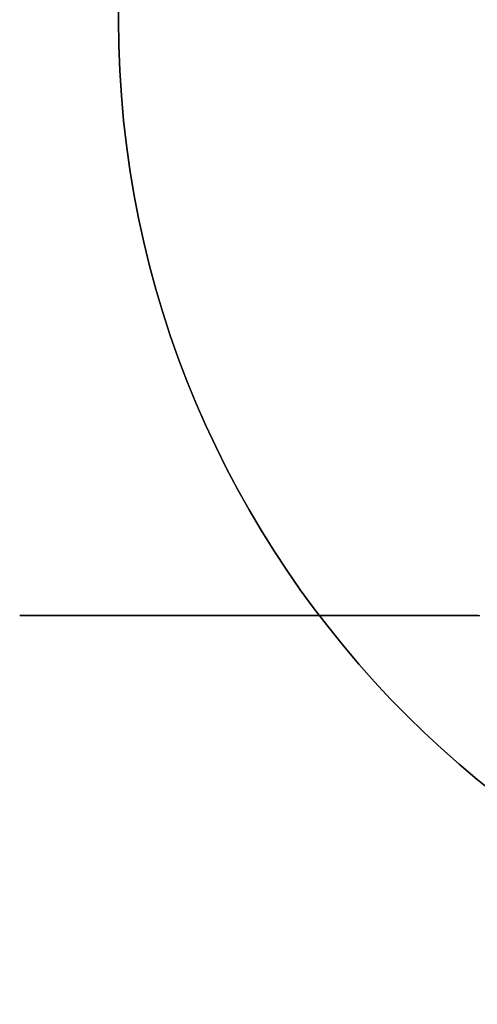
# Model space of a CAD drawing. Extents: x -4.4 to 4.4, y -6.1 to 5.8.
# Tile 7 of 157: x 3.7404 to 3.831, y -4.39 to -4.195. Entities that reach past the tile are written whole.
import ezdxf

# ---------------------------------------------------------------- set-up
doc = ezdxf.new("R2010")
doc.units = 0
doc.layers.get('0').update_dxf_attribs({"linetype": 'CONTINUOUS'})

# ---------------------------------------------------------------- blocks, each defined once
blk = doc.blocks.new('*U1')
blk.add_polyline3d([(3.83118, -4.313, 5.33504), (3.83063, -4.313, 5.33469), (3.83009, -4.313, 5.33434), (3.82956, -4.313, 5.33398), (3.82902, -4.313, 5.33362), (3.82848, -4.313, 5.33326), (3.82794, -4.313, 5.3329), (3.8274, -4.313, 5.33254), (3.82686, -4.313, 5.33217), (3.82632, -4.313, 5.3318), (3.82577, -4.313, 5.33142), (3.82523, -4.313, 5.33104), (3.82469, -4.313, 5.33066), (3.82415, -4.313, 5.33028), (3.8236, -4.313, 5.32989), (3.82306, -4.313, 5.3295), (3.82252, -4.313, 5.32911), (3.82197, -4.313, 5.32872), (3.82143, -4.313, 5.32832), (3.82089, -4.313, 5.32792), (3.82034, -4.313, 5.32752), (3.8198, -4.313, 5.32711), (3.81926, -4.313, 5.3267), (3.81871, -4.313, 5.32629), (3.81817, -4.313, 5.32588), (3.81763, -4.313, 5.32547), (3.81708, -4.313, 5.32505), (3.81654, -4.313, 5.32463), (3.816, -4.313, 5.3242), (3.81546, -4.313, 5.32378), (3.81492, -4.313, 5.32335), (3.81438, -4.313, 5.32292), (3.81384, -4.313, 5.32248), (3.8133, -4.313, 5.32205), (3.81277, -4.313, 5.32161), (3.81223, -4.313, 5.32117), (3.81169, -4.313, 5.32073), (3.81116, -4.313, 5.32028), (3.81062, -4.313, 5.31984), (3.81009, -4.313, 5.31939), (3.80956, -4.313, 5.31894), (3.80903, -4.313, 5.31848), (3.8085, -4.313, 5.31803), (3.80797, -4.313, 5.31757), (3.80744, -4.313, 5.31711), (3.80692, -4.313, 5.31665), (3.80639, -4.313, 5.31618), (3.80587, -4.313, 5.31571), (3.80535, -4.313, 5.31525), (3.80483, -4.313, 5.31478), (3.80431, -4.313, 5.3143), (3.80379, -4.313, 5.31383), (3.80328, -4.313, 5.31335), (3.80276, -4.313, 5.31287), (3.80225, -4.313, 5.31239), (3.80174, -4.313, 5.31191), (3.80123, -4.313, 5.31143), (3.80073, -4.313, 5.31094), (3.80022, -4.313, 5.31045), (3.79972, -4.313, 5.30996), (3.79922, -4.313, 5.30947), (3.79872, -4.313, 5.30898), (3.79823, -4.313, 5.30849), (3.79773, -4.313, 5.30799), (3.79724, -4.313, 5.3075), (3.79675, -4.313, 5.307), (3.79626, -4.313, 5.3065), (3.79577, -4.313, 5.306), (3.79529, -4.313, 5.30549), (3.79481, -4.313, 5.30499), (3.79433, -4.313, 5.30449), (3.79385, -4.313, 5.30398), (3.79337, -4.313, 5.30347), (3.7929, -4.313, 5.30297), (3.79243, -4.313, 5.30246), (3.79196, -4.313, 5.30195), (3.7915, -4.313, 5.30144), (3.79103, -4.313, 5.30093), (3.79057, -4.313, 5.30042), (3.79011, -4.313, 5.2999), (3.78966, -4.313, 5.29939), (3.7892, -4.313, 5.29888), (3.78875, -4.313, 5.29836), (3.78831, -4.313, 5.29785), (3.78786, -4.313, 5.29733), (3.78742, -4.313, 5.29681), (3.78698, -4.313, 5.2963), (3.78654, -4.313, 5.29578), (3.7861, -4.313, 5.29526), (3.78567, -4.313, 5.29475), (3.78524, -4.313, 5.29423), (3.78481, -4.313, 5.29371), (3.78439, -4.313, 5.29319), (3.78397, -4.313, 5.29268), (3.78355, -4.313, 5.29216), (3.78314, -4.313, 5.29164), (3.78272, -4.313, 5.29112), (3.78231, -4.313, 5.29061), (3.78191, -4.313, 5.29009), (3.7815, -4.313, 5.28957), (3.7811, -4.313, 5.28906), (3.78071, -4.313, 5.28854), (3.78031, -4.313, 5.28802), (3.77992, -4.313, 5.28751), (3.77953, -4.313, 5.28699), (3.77915, -4.313, 5.28648), (3.77876, -4.313, 5.28596), (3.77838, -4.313, 5.28544), (3.778, -4.313, 5.28491), (3.77761, -4.313, 5.28438), (3.77723, -4.313, 5.28385), (3.77685, -4.313, 5.28332), (3.77647, -4.313, 5.28278), (3.77609, -4.313, 5.28224), (3.77572, -4.313, 5.28169), (3.77534, -4.313, 5.28114), (3.77496, -4.313, 5.28059), (3.77459, -4.313, 5.28004), (3.77421, -4.313, 5.27948), (3.77384, -4.313, 5.27892), (3.77347, -4.313, 5.27836), (3.7731, -4.313, 5.27779), (3.77273, -4.313, 5.27723), (3.77236, -4.313, 5.27665), (3.77199, -4.313, 5.27608), (3.77162, -4.313, 5.2755), (3.77126, -4.313, 5.27493), (3.77089, -4.313, 5.27435), (3.77053, -4.313, 5.27376), (3.77017, -4.313, 5.27318), (3.76981, -4.313, 5.27259), (3.76945, -4.313, 5.272), (3.76909, -4.313, 5.27141), (3.76874, -4.313, 5.27081), (3.76838, -4.313, 5.27022), (3.76803, -4.313, 5.26962), (3.76768, -4.313, 5.26902), (3.76733, -4.313, 5.26841), (3.76698, -4.313, 5.26781), (3.76663, -4.313, 5.26721), (3.76629, -4.313, 5.2666), (3.76594, -4.313, 5.26599), (3.7656, -4.313, 5.26538), (3.76526, -4.313, 5.26477), (3.76492, -4.313, 5.26415), (3.76458, -4.313, 5.26354), (3.76425, -4.313, 5.26292), (3.76392, -4.313, 5.2623), (3.76358, -4.313, 5.26168), (3.76325, -4.313, 5.26106), (3.76293, -4.313, 5.26044), (3.7626, -4.313, 5.25982), (3.76228, -4.313, 5.2592), (3.76196, -4.313, 5.25857), (3.76164, -4.313, 5.25795), (3.76132, -4.313, 5.25732), (3.761, -4.313, 5.25669), (3.76069, -4.313, 5.25606), (3.76038, -4.313, 5.25544), (3.76007, -4.313, 5.25481), (3.75976, -4.313, 5.25418), (3.75946, -4.313, 5.25355), (3.75916, -4.313, 5.25292), (3.75886, -4.313, 5.25228), (3.75856, -4.313, 5.25165), (3.75826, -4.313, 5.25102), (3.75797, -4.313, 5.25039), (3.75768, -4.313, 5.24976), (3.75739, -4.313, 5.24912), (3.75711, -4.313, 5.24849), (3.75683, -4.313, 5.24786), (3.75655, -4.313, 5.24723), (3.75627, -4.313, 5.24659), (3.75599, -4.313, 5.24596), (3.75572, -4.313, 5.24533), (3.75545, -4.313, 5.2447), (3.75518, -4.313, 5.24407), (3.75492, -4.313, 5.24343), (3.75466, -4.313, 5.2428), (3.7544, -4.313, 5.24217), (3.75414, -4.313, 5.24154), (3.75389, -4.313, 5.24091), (3.75364, -4.313, 5.24029), (3.75339, -4.313, 5.23966), (3.75314, -4.313, 5.23903), (3.7529, -4.313, 5.23841), (3.75266, -4.313, 5.23778), (3.75243, -4.313, 5.23716), (3.7522, -4.313, 5.23653), (3.75197, -4.313, 5.23591), (3.75174, -4.313, 5.23529), (3.75152, -4.313, 5.23467), (3.7513, -4.313, 5.23405), (3.75108, -4.313, 5.23343), (3.75087, -4.313, 5.23282), (3.75065, -4.313, 5.2322), (3.75045, -4.313, 5.23159), (3.75024, -4.313, 5.23097), (3.75004, -4.313, 5.23036), (3.74984, -4.313, 5.22975), (3.74965, -4.313, 5.22913), (3.74945, -4.313, 5.22851), (3.74926, -4.313, 5.22789), (3.74907, -4.313, 5.22726), (3.74888, -4.313, 5.22663), (3.74869, -4.313, 5.226), (3.7485, -4.313, 5.22537), (3.74832, -4.313, 5.22473), (3.74813, -4.313, 5.22409), (3.74795, -4.313, 5.22345), (3.74778, -4.313, 5.2228), (3.7476, -4.313, 5.22215), (3.74742, -4.313, 5.2215), (3.74725, -4.313, 5.22085), (3.74708, -4.313, 5.22019), (3.74691, -4.313, 5.21954), (3.74674, -4.313, 5.21888), (3.74658, -4.313, 5.21821), (3.74641, -4.313, 5.21755), (3.74625, -4.313, 5.21688), (3.74609, -4.313, 5.21622), (3.74593, -4.313, 5.21555), (3.74578, -4.313, 5.21488), (3.74562, -4.313, 5.2142), (3.74547, -4.313, 5.21353), (3.74532, -4.313, 5.21285), (3.74517, -4.313, 5.21217), (3.74503, -4.313, 5.21149), (3.74489, -4.313, 5.21081), (3.74474, -4.313, 5.21013), (3.7446, -4.313, 5.20945), (3.74447, -4.313, 5.20876), (3.74433, -4.313, 5.20808), (3.7442, -4.313, 5.20739), (3.74407, -4.313, 5.2067), (3.74394, -4.313, 5.20601), (3.74381, -4.313, 5.20532), (3.74369, -4.313, 5.20463), (3.74357, -4.313, 5.20394), (3.74345, -4.313, 5.20325), (3.74333, -4.313, 5.20256), (3.74321, -4.313, 5.20186), (3.7431, -4.313, 5.20117), (3.74299, -4.313, 5.20048), (3.74288, -4.313, 5.19978), (3.74277, -4.313, 5.19909), (3.74267, -4.313, 5.19839), (3.74256, -4.313, 5.1977), (3.74246, -4.313, 5.197), (3.74237, -4.313, 5.19631), (3.74227, -4.313, 5.19561), (3.74218, -4.313, 5.19492), (3.74209, -4.313, 5.19423), (3.742, -4.313, 5.19353), (3.74191, -4.313, 5.19284), (3.74183, -4.313, 5.19214), (3.74175, -4.313, 5.19145), (3.74167, -4.313, 5.19076), (3.74159, -4.313, 5.19007), (3.74151, -4.313, 5.18938), (3.74144, -4.313, 5.18868), (3.74137, -4.313, 5.188), (3.74131, -4.313, 5.18731), (3.74124, -4.313, 5.18662), (3.74118, -4.313, 5.18593), (3.74112, -4.313, 5.18525), (3.74106, -4.313, 5.18456), (3.74101, -4.313, 5.18388), (3.74095, -4.313, 5.1832), (3.7409, -4.313, 5.18251), (3.74086, -4.313, 5.18184), (3.74081, -4.313, 5.18116), (3.74077, -4.313, 5.18048), (3.74073, -4.313, 5.17981), (3.74069, -4.313, 5.17913), (3.74066, -4.313, 5.17846), (3.74062, -4.313, 5.17779), (3.74059, -4.313, 5.17712), (3.74057, -4.313, 5.17646), (3.74054, -4.313, 5.17579), (3.74052, -4.313, 5.17513), (3.7405, -4.313, 5.17447), (3.74049, -4.313, 5.17381), (3.74047, -4.313, 5.17316), (3.74046, -4.313, 5.17251), (3.74045, -4.313, 5.17186), (3.74045, -4.313, 5.17121), (3.74044, -4.313, 5.17056), (3.74044, -4.313, 5.16992), (3.74044, -4.313, 5.16927), (3.74045, -4.313, 5.16863), (3.74046, -4.313, 5.16798), (3.74047, -4.313, 5.16733), (3.74048, -4.313, 5.16667), (3.74049, -4.313, 5.16601), (3.74051, -4.313, 5.16536), (3.74053, -4.313, 5.16469), (3.74056, -4.313, 5.16403), (3.74058, -4.313, 5.16337), (3.74061, -4.313, 5.1627), (3.74064, -4.313, 5.16203), (3.74068, -4.313, 5.16136), (3.74071, -4.313, 5.16069), (3.74075, -4.313, 5.16001), (3.74079, -4.313, 5.15934), (3.74084, -4.313, 5.15866), (3.74088, -4.313, 5.15798), (3.74093, -4.313, 5.1573), (3.74098, -4.313, 5.15662), (3.74104, -4.313, 5.15594), (3.74109, -4.313, 5.15525), (3.74115, -4.313, 5.15457), (3.74121, -4.313, 5.15388), (3.74128, -4.313, 5.15319), (3.74134, -4.313, 5.1525), (3.74141, -4.313, 5.15181), (3.74148, -4.313, 5.15112), (3.74156, -4.313, 5.15043), (3.74163, -4.313, 5.14974), (3.74171, -4.313, 5.14905), (3.74179, -4.313, 5.14836), (3.74187, -4.313, 5.14766), (3.74196, -4.313, 5.14697), (3.74205, -4.313, 5.14628), (3.74214, -4.313, 5.14558), (3.74223, -4.313, 5.14489), (3.74232, -4.313, 5.14419), (3.74242, -4.313, 5.1435), (3.74252, -4.313, 5.1428), (3.74262, -4.313, 5.14211), (3.74273, -4.313, 5.14141), (3.74283, -4.313, 5.14072), (3.74294, -4.313, 5.14002), (3.74305, -4.313, 5.13933), (3.74316, -4.313, 5.13864), (3.74328, -4.313, 5.13794), (3.7434, -4.313, 5.13725), (3.74351, -4.313, 5.13656), (3.74364, -4.313, 5.13587), (3.74376, -4.313, 5.13518), (3.74389, -4.313, 5.13449), (3.74401, -4.313, 5.1338), (3.74414, -4.313, 5.13311), (3.74428, -4.313, 5.13242), (3.74441, -4.313, 5.13174), (3.74455, -4.313, 5.13105), (3.74468, -4.313, 5.13037), (3.74483, -4.313, 5.12968), (3.74497, -4.313, 5.129), (3.74511, -4.313, 5.12832), (3.74526, -4.313, 5.12764), (3.74541, -4.313, 5.12697), (3.74556, -4.313, 5.12629), (3.74571, -4.313, 5.12562), (3.74587, -4.313, 5.12494), (3.74602, -4.313, 5.12427), (3.74618, -4.313, 5.12361), (3.74634, -4.313, 5.12294), (3.74651, -4.313, 5.12227), (3.74667, -4.313, 5.12161), (3.74684, -4.313, 5.12095), (3.74701, -4.313, 5.12029), (3.74718, -4.313, 5.11964), (3.74735, -4.313, 5.11898), (3.74752, -4.313, 5.11833), (3.7477, -4.313, 5.11768), (3.74788, -4.313, 5.11703), (3.74806, -4.313, 5.11639), (3.74824, -4.313, 5.11575), (3.74842, -4.313, 5.11511), (3.74861, -4.313, 5.11447), (3.7488, -4.313, 5.11384), (3.74899, -4.313, 5.11321), (3.74918, -4.313, 5.11258), (3.74937, -4.313, 5.11196), (3.74956, -4.313, 5.11134), (3.74976, -4.313, 5.11072), (3.74996, -4.313, 5.1101), (3.75016, -4.313, 5.10949), (3.75036, -4.313, 5.10888), (3.75057, -4.313, 5.10827), (3.75078, -4.313, 5.10765), (3.75099, -4.313, 5.10704), (3.7512, -4.313, 5.10642), (3.75142, -4.313, 5.1058), (3.75164, -4.313, 5.10518), (3.75187, -4.313, 5.10456), (3.7521, -4.313, 5.10394), (3.75233, -4.313, 5.10332), (3.75256, -4.313, 5.10269), (3.7528, -4.313, 5.10207), (3.75304, -4.313, 5.10144), (3.75328, -4.313, 5.10081), (3.75353, -4.313, 5.10019), (3.75378, -4.313, 5.09956), (3.75403, -4.313, 5.09893), (3.75429, -4.313, 5.0983), (3.75455, -4.313, 5.09767), (3.75481, -4.313, 5.09704), (3.75507, -4.313, 5.09641), (3.75534, -4.313, 5.09578), (3.7556, -4.313, 5.09515), (3.75588, -4.313, 5.09451), (3.75615, -4.313, 5.09388), (3.75643, -4.313, 5.09325), (3.75671, -4.313, 5.09262), (3.75699, -4.313, 5.09198), (3.75727, -4.313, 5.09135), (3.75756, -4.313, 5.09072), (3.75785, -4.313, 5.09009), (3.75814, -4.313, 5.08945), (3.75843, -4.313, 5.08882), (3.75873, -4.313, 5.08819), (3.75903, -4.313, 5.08756), (3.75933, -4.313, 5.08693), (3.75963, -4.313, 5.0863), (3.75994, -4.313, 5.08567), (3.76025, -4.313, 5.08504), (3.76056, -4.313, 5.08441), (3.76087, -4.313, 5.08378), (3.76118, -4.313, 5.08315), (3.7615, -4.313, 5.08253), (3.76182, -4.313, 5.0819), (3.76214, -4.313, 5.08128), (3.76246, -4.313, 5.08065), (3.76279, -4.313, 5.08003), (3.76311, -4.313, 5.07941), (3.76344, -4.313, 5.07879), (3.76377, -4.313, 5.07817), (3.76411, -4.313, 5.07755), (3.76444, -4.313, 5.07693), (3.76478, -4.313, 5.07632), (3.76511, -4.313, 5.0757), (3.76545, -4.313, 5.07509), (3.7658, -4.313, 5.07448), (3.76614, -4.313, 5.07387), (3.76648, -4.313, 5.07326), (3.76683, -4.313, 5.07265), (3.76718, -4.313, 5.07205), (3.76753, -4.313, 5.07144), (3.76788, -4.313, 5.07084), (3.76823, -4.313, 5.07024), (3.76858, -4.313, 5.06965), (3.76894, -4.313, 5.06905), (3.7693, -4.313, 5.06846), (3.76966, -4.313, 5.06787), (3.77002, -4.313, 5.06728), (3.77038, -4.313, 5.06669), (3.77074, -4.313, 5.06611), (3.7711, -4.313, 5.06553), (3.77147, -4.313, 5.06495), (3.77183, -4.313, 5.06437), (3.7722, -4.313, 5.0638), (3.77257, -4.313, 5.06322), (3.77294, -4.313, 5.06265), (3.77331, -4.313, 5.06209), (3.77368, -4.313, 5.06152), (3.77405, -4.313, 5.06096), (3.77443, -4.313, 5.0604), (3.7748, -4.313, 5.05985), (3.77518, -4.313, 5.0593), (3.77556, -4.313, 5.05875), (3.77593, -4.313, 5.0582), (3.77631, -4.313, 5.05766), (3.77669, -4.313, 5.05712), (3.77707, -4.313, 5.05658), (3.77745, -4.313, 5.05605), (3.77783, -4.313, 5.05552), (3.77822, -4.313, 5.05499), (3.7786, -4.313, 5.05447), (3.77898, -4.313, 5.05395), (3.77937, -4.313, 5.05343), (3.77975, -4.313, 5.05292), (3.78014, -4.313, 5.0524), (3.78054, -4.313, 5.05189), (3.78093, -4.313, 5.05137), (3.78133, -4.313, 5.05085), (3.78173, -4.313, 5.05034), (3.78214, -4.313, 5.04982), (3.78255, -4.313, 5.0493), (3.78296, -4.313, 5.04878), (3.78337, -4.313, 5.04827), (3.78379, -4.313, 5.04775), (3.78421, -4.313, 5.04723), (3.78463, -4.313, 5.04671), (3.78506, -4.313, 5.0462), (3.78549, -4.313, 5.04568), (3.78592, -4.313, 5.04516), (3.78635, -4.313, 5.04464), (3.78679, -4.313, 5.04413), (3.78723, -4.313, 5.04361), (3.78767, -4.313, 5.04309), (3.78812, -4.313, 5.04258), (3.78856, -4.313, 5.04206), (3.78901, -4.313, 5.04155), (3.78946, -4.313, 5.04103), (3.78992, -4.313, 5.04052), (3.79038, -4.313, 5.04001), (3.79084, -4.313, 5.0395), (3.7913, -4.313, 5.03898), (3.79176, -4.313, 5.03847), (3.79223, -4.313, 5.03796), (3.7927, -4.313, 5.03746), (3.79317, -4.313, 5.03695), (3.79365, -4.313, 5.03644), (3.79412, -4.313, 5.03593), (3.7946, -4.313, 5.03543), (3.79508, -4.313, 5.03493), (3.79557, -4.313, 5.03442), (3.79605, -4.313, 5.03392), (3.79654, -4.313, 5.03342), (3.79703, -4.313, 5.03292), (3.79752, -4.313, 5.03243), (3.79801, -4.313, 5.03193), (3.79851, -4.313, 5.03143), (3.79901, -4.313, 5.03094), (3.79951, -4.313, 5.03045), (3.80001, -4.313, 5.02996), (3.80051, -4.313, 5.02947), (3.80102, -4.313, 5.02899), (3.80153, -4.313, 5.0285), (3.80203, -4.313, 5.02802), (3.80255, -4.313, 5.02754), (3.80306, -4.313, 5.02706), (3.80357, -4.313, 5.02658), (3.80409, -4.313, 5.02611), (3.80461, -4.313, 5.02563), (3.80513, -4.313, 5.02516), (3.80565, -4.313, 5.02469), (3.80617, -4.313, 5.02422), (3.80669, -4.313, 5.02376), (3.80722, -4.313, 5.02329), (3.80775, -4.313, 5.02283), (3.80827, -4.313, 5.02237), (3.8088, -4.313, 5.02192), (3.80933, -4.313, 5.02146), (3.80986, -4.313, 5.02101), (3.8104, -4.313, 5.02056), (3.81093, -4.313, 5.02011), (3.81147, -4.313, 5.01967), (3.812, -4.313, 5.01922), (3.81254, -4.313, 5.01878), (3.81307, -4.313, 5.01834), (3.81361, -4.313, 5.01791), (3.81415, -4.313, 5.01747), (3.81469, -4.313, 5.01704), (3.81523, -4.313, 5.01661), (3.81577, -4.313, 5.01618), (3.81631, -4.313, 5.01576), (3.81685, -4.313, 5.01534), (3.8174, -4.313, 5.01492), (3.81794, -4.313, 5.0145), (3.81848, -4.313, 5.01409), (3.81902, -4.313, 5.01368), (3.81957, -4.313, 5.01327), (3.82011, -4.313, 5.01286), (3.82065, -4.313, 5.01246), (3.8212, -4.313, 5.01205), (3.82174, -4.313, 5.01166), (3.82228, -4.313, 5.01126), (3.82283, -4.313, 5.01087), (3.82337, -4.313, 5.01048), (3.82391, -4.313, 5.01009), (3.82446, -4.313, 5.00971), (3.825, -4.313, 5.00932), (3.82554, -4.313, 5.00895), (3.82608, -4.313, 5.00857), (3.82663, -4.313, 5.0082), (3.82717, -4.313, 5.00783), (3.82771, -4.313, 5.00746), (3.82825, -4.313, 5.00709), (3.82879, -4.313, 5.00673), (3.82933, -4.313, 5.00638), (3.82986, -4.313, 5.00602), (3.8304, -4.313, 5.00567), (3.83094, -4.313, 5.00532), (3.83149, -4.313, 5.00496)])
blk.add_polyline3d([(3.83118, -4.313, 5.33504), (3.83063, -4.313, 5.33469), (3.83009, -4.313, 5.33434), (3.82956, -4.313, 5.33398), (3.82902, -4.313, 5.33362), (3.82848, -4.313, 5.33326), (3.82794, -4.313, 5.3329), (3.8274, -4.313, 5.33254), (3.82686, -4.313, 5.33217), (3.82632, -4.313, 5.3318), (3.82577, -4.313, 5.33142), (3.82523, -4.313, 5.33104), (3.82469, -4.313, 5.33066), (3.82415, -4.313, 5.33028), (3.8236, -4.313, 5.32989), (3.82306, -4.313, 5.3295), (3.82252, -4.313, 5.32911), (3.82197, -4.313, 5.32872), (3.82143, -4.313, 5.32832), (3.82089, -4.313, 5.32792), (3.82034, -4.313, 5.32752), (3.8198, -4.313, 5.32711), (3.81926, -4.313, 5.3267), (3.81871, -4.313, 5.32629), (3.81817, -4.313, 5.32588), (3.81763, -4.313, 5.32547), (3.81708, -4.313, 5.32505), (3.81654, -4.313, 5.32463), (3.816, -4.313, 5.3242), (3.81546, -4.313, 5.32378), (3.81492, -4.313, 5.32335), (3.81438, -4.313, 5.32292), (3.81384, -4.313, 5.32248), (3.8133, -4.313, 5.32205), (3.81277, -4.313, 5.32161), (3.81223, -4.313, 5.32117), (3.81169, -4.313, 5.32073), (3.81116, -4.313, 5.32028), (3.81062, -4.313, 5.31984), (3.81009, -4.313, 5.31939), (3.80956, -4.313, 5.31894), (3.80903, -4.313, 5.31848), (3.8085, -4.313, 5.31803), (3.80797, -4.313, 5.31757), (3.80744, -4.313, 5.31711), (3.80692, -4.313, 5.31665), (3.80639, -4.313, 5.31618), (3.80587, -4.313, 5.31571), (3.80535, -4.313, 5.31525), (3.80483, -4.313, 5.31478), (3.80431, -4.313, 5.3143), (3.80379, -4.313, 5.31383), (3.80328, -4.313, 5.31335), (3.80276, -4.313, 5.31287), (3.80225, -4.313, 5.31239), (3.80174, -4.313, 5.31191), (3.80123, -4.313, 5.31143), (3.80073, -4.313, 5.31094), (3.80022, -4.313, 5.31045), (3.79972, -4.313, 5.30996), (3.79922, -4.313, 5.30947), (3.79872, -4.313, 5.30898), (3.79823, -4.313, 5.30849), (3.79773, -4.313, 5.30799), (3.79724, -4.313, 5.3075), (3.79675, -4.313, 5.307), (3.79626, -4.313, 5.3065), (3.79577, -4.313, 5.306), (3.79529, -4.313, 5.30549), (3.79481, -4.313, 5.30499), (3.79433, -4.313, 5.30449), (3.79385, -4.313, 5.30398), (3.79337, -4.313, 5.30347), (3.7929, -4.313, 5.30297), (3.79243, -4.313, 5.30246), (3.79196, -4.313, 5.30195), (3.7915, -4.313, 5.30144), (3.79103, -4.313, 5.30093), (3.79057, -4.313, 5.30042), (3.79011, -4.313, 5.2999), (3.78966, -4.313, 5.29939), (3.7892, -4.313, 5.29888), (3.78875, -4.313, 5.29836), (3.78831, -4.313, 5.29785), (3.78786, -4.313, 5.29733), (3.78742, -4.313, 5.29681), (3.78698, -4.313, 5.2963), (3.78654, -4.313, 5.29578), (3.7861, -4.313, 5.29526), (3.78567, -4.313, 5.29475), (3.78524, -4.313, 5.29423), (3.78481, -4.313, 5.29371), (3.78439, -4.313, 5.29319), (3.78397, -4.313, 5.29268), (3.78355, -4.313, 5.29216), (3.78314, -4.313, 5.29164), (3.78272, -4.313, 5.29112), (3.78231, -4.313, 5.29061), (3.78191, -4.313, 5.29009), (3.7815, -4.313, 5.28957), (3.7811, -4.313, 5.28906), (3.78071, -4.313, 5.28854), (3.78031, -4.313, 5.28802), (3.77992, -4.313, 5.28751), (3.77953, -4.313, 5.28699), (3.77915, -4.313, 5.28648), (3.77876, -4.313, 5.28596), (3.77838, -4.313, 5.28544), (3.778, -4.313, 5.28491), (3.77761, -4.313, 5.28438), (3.77723, -4.313, 5.28385), (3.77685, -4.313, 5.28332), (3.77647, -4.313, 5.28278), (3.77609, -4.313, 5.28224), (3.77572, -4.313, 5.28169), (3.77534, -4.313, 5.28114), (3.77496, -4.313, 5.28059), (3.77459, -4.313, 5.28004), (3.77421, -4.313, 5.27948), (3.77384, -4.313, 5.27892), (3.77347, -4.313, 5.27836), (3.7731, -4.313, 5.27779), (3.77273, -4.313, 5.27723), (3.77236, -4.313, 5.27665), (3.77199, -4.313, 5.27608), (3.77162, -4.313, 5.2755), (3.77126, -4.313, 5.27493), (3.77089, -4.313, 5.27435), (3.77053, -4.313, 5.27376), (3.77017, -4.313, 5.27318), (3.76981, -4.313, 5.27259), (3.76945, -4.313, 5.272), (3.76909, -4.313, 5.27141), (3.76874, -4.313, 5.27081), (3.76838, -4.313, 5.27022), (3.76803, -4.313, 5.26962), (3.76768, -4.313, 5.26902), (3.76733, -4.313, 5.26841), (3.76698, -4.313, 5.26781), (3.76663, -4.313, 5.26721), (3.76629, -4.313, 5.2666), (3.76594, -4.313, 5.26599), (3.7656, -4.313, 5.26538), (3.76526, -4.313, 5.26477), (3.76492, -4.313, 5.26415), (3.76458, -4.313, 5.26354), (3.76425, -4.313, 5.26292), (3.76392, -4.313, 5.2623), (3.76358, -4.313, 5.26168), (3.76325, -4.313, 5.26106), (3.76293, -4.313, 5.26044), (3.7626, -4.313, 5.25982), (3.76228, -4.313, 5.2592), (3.76196, -4.313, 5.25857), (3.76164, -4.313, 5.25795), (3.76132, -4.313, 5.25732), (3.761, -4.313, 5.25669), (3.76069, -4.313, 5.25606), (3.76038, -4.313, 5.25544), (3.76007, -4.313, 5.25481), (3.75976, -4.313, 5.25418), (3.75946, -4.313, 5.25355), (3.75916, -4.313, 5.25292), (3.75886, -4.313, 5.25228), (3.75856, -4.313, 5.25165), (3.75826, -4.313, 5.25102), (3.75797, -4.313, 5.25039), (3.75768, -4.313, 5.24976), (3.75739, -4.313, 5.24912), (3.75711, -4.313, 5.24849), (3.75683, -4.313, 5.24786), (3.75655, -4.313, 5.24723), (3.75627, -4.313, 5.24659), (3.75599, -4.313, 5.24596), (3.75572, -4.313, 5.24533), (3.75545, -4.313, 5.2447), (3.75518, -4.313, 5.24407), (3.75492, -4.313, 5.24343), (3.75466, -4.313, 5.2428), (3.7544, -4.313, 5.24217), (3.75414, -4.313, 5.24154), (3.75389, -4.313, 5.24091), (3.75364, -4.313, 5.24029), (3.75339, -4.313, 5.23966), (3.75314, -4.313, 5.23903), (3.7529, -4.313, 5.23841), (3.75266, -4.313, 5.23778), (3.75243, -4.313, 5.23716), (3.7522, -4.313, 5.23653), (3.75197, -4.313, 5.23591), (3.75174, -4.313, 5.23529), (3.75152, -4.313, 5.23467), (3.7513, -4.313, 5.23405), (3.75108, -4.313, 5.23343), (3.75087, -4.313, 5.23282), (3.75065, -4.313, 5.2322), (3.75045, -4.313, 5.23159), (3.75024, -4.313, 5.23097), (3.75004, -4.313, 5.23036), (3.74984, -4.313, 5.22975), (3.74965, -4.313, 5.22913), (3.74945, -4.313, 5.22851), (3.74926, -4.313, 5.22789), (3.74907, -4.313, 5.22726), (3.74888, -4.313, 5.22663), (3.74869, -4.313, 5.226), (3.7485, -4.313, 5.22537), (3.74832, -4.313, 5.22473), (3.74813, -4.313, 5.22409), (3.74795, -4.313, 5.22345), (3.74778, -4.313, 5.2228), (3.7476, -4.313, 5.22215), (3.74742, -4.313, 5.2215), (3.74725, -4.313, 5.22085), (3.74708, -4.313, 5.22019), (3.74691, -4.313, 5.21954), (3.74674, -4.313, 5.21888), (3.74658, -4.313, 5.21821), (3.74641, -4.313, 5.21755), (3.74625, -4.313, 5.21688), (3.74609, -4.313, 5.21622), (3.74593, -4.313, 5.21555), (3.74578, -4.313, 5.21488), (3.74562, -4.313, 5.2142), (3.74547, -4.313, 5.21353), (3.74532, -4.313, 5.21285), (3.74517, -4.313, 5.21217), (3.74503, -4.313, 5.21149), (3.74489, -4.313, 5.21081), (3.74474, -4.313, 5.21013), (3.7446, -4.313, 5.20945), (3.74447, -4.313, 5.20876), (3.74433, -4.313, 5.20808), (3.7442, -4.313, 5.20739), (3.74407, -4.313, 5.2067), (3.74394, -4.313, 5.20601), (3.74381, -4.313, 5.20532), (3.74369, -4.313, 5.20463), (3.74357, -4.313, 5.20394), (3.74345, -4.313, 5.20325), (3.74333, -4.313, 5.20256), (3.74321, -4.313, 5.20186), (3.7431, -4.313, 5.20117), (3.74299, -4.313, 5.20048), (3.74288, -4.313, 5.19978), (3.74277, -4.313, 5.19909), (3.74267, -4.313, 5.19839), (3.74256, -4.313, 5.1977), (3.74246, -4.313, 5.197), (3.74237, -4.313, 5.19631), (3.74227, -4.313, 5.19561), (3.74218, -4.313, 5.19492), (3.74209, -4.313, 5.19423), (3.742, -4.313, 5.19353), (3.74191, -4.313, 5.19284), (3.74183, -4.313, 5.19214), (3.74175, -4.313, 5.19145), (3.74167, -4.313, 5.19076), (3.74159, -4.313, 5.19007), (3.74151, -4.313, 5.18938), (3.74144, -4.313, 5.18868), (3.74137, -4.313, 5.188), (3.74131, -4.313, 5.18731), (3.74124, -4.313, 5.18662), (3.74118, -4.313, 5.18593), (3.74112, -4.313, 5.18525), (3.74106, -4.313, 5.18456), (3.74101, -4.313, 5.18388), (3.74095, -4.313, 5.1832), (3.7409, -4.313, 5.18251), (3.74086, -4.313, 5.18184), (3.74081, -4.313, 5.18116), (3.74077, -4.313, 5.18048), (3.74073, -4.313, 5.17981), (3.74069, -4.313, 5.17913), (3.74066, -4.313, 5.17846), (3.74062, -4.313, 5.17779), (3.74059, -4.313, 5.17712), (3.74057, -4.313, 5.17646), (3.74054, -4.313, 5.17579), (3.74052, -4.313, 5.17513), (3.7405, -4.313, 5.17447), (3.74049, -4.313, 5.17381), (3.74047, -4.313, 5.17316), (3.74046, -4.313, 5.17251), (3.74045, -4.313, 5.17186), (3.74045, -4.313, 5.17121), (3.74044, -4.313, 5.17056), (3.74044, -4.313, 5.16992), (3.74044, -4.313, 5.16927), (3.74045, -4.313, 5.16863), (3.74046, -4.313, 5.16798), (3.74047, -4.313, 5.16733), (3.74048, -4.313, 5.16667), (3.74049, -4.313, 5.16601), (3.74051, -4.313, 5.16536), (3.74053, -4.313, 5.16469), (3.74056, -4.313, 5.16403), (3.74058, -4.313, 5.16337), (3.74061, -4.313, 5.1627), (3.74064, -4.313, 5.16203), (3.74068, -4.313, 5.16136), (3.74071, -4.313, 5.16069), (3.74075, -4.313, 5.16001), (3.74079, -4.313, 5.15934), (3.74084, -4.313, 5.15866), (3.74088, -4.313, 5.15798), (3.74093, -4.313, 5.1573), (3.74098, -4.313, 5.15662), (3.74104, -4.313, 5.15594), (3.74109, -4.313, 5.15525), (3.74115, -4.313, 5.15457), (3.74121, -4.313, 5.15388), (3.74128, -4.313, 5.15319), (3.74134, -4.313, 5.1525), (3.74141, -4.313, 5.15181), (3.74148, -4.313, 5.15112), (3.74156, -4.313, 5.15043), (3.74163, -4.313, 5.14974), (3.74171, -4.313, 5.14905), (3.74179, -4.313, 5.14836), (3.74187, -4.313, 5.14766), (3.74196, -4.313, 5.14697), (3.74205, -4.313, 5.14628), (3.74214, -4.313, 5.14558), (3.74223, -4.313, 5.14489), (3.74232, -4.313, 5.14419), (3.74242, -4.313, 5.1435), (3.74252, -4.313, 5.1428), (3.74262, -4.313, 5.14211), (3.74273, -4.313, 5.14141), (3.74283, -4.313, 5.14072), (3.74294, -4.313, 5.14002), (3.74305, -4.313, 5.13933), (3.74316, -4.313, 5.13864), (3.74328, -4.313, 5.13794), (3.7434, -4.313, 5.13725), (3.74351, -4.313, 5.13656), (3.74364, -4.313, 5.13587), (3.74376, -4.313, 5.13518), (3.74389, -4.313, 5.13449), (3.74401, -4.313, 5.1338), (3.74414, -4.313, 5.13311), (3.74428, -4.313, 5.13242), (3.74441, -4.313, 5.13174), (3.74455, -4.313, 5.13105), (3.74468, -4.313, 5.13037), (3.74483, -4.313, 5.12968), (3.74497, -4.313, 5.129), (3.74511, -4.313, 5.12832), (3.74526, -4.313, 5.12764), (3.74541, -4.313, 5.12697), (3.74556, -4.313, 5.12629), (3.74571, -4.313, 5.12562), (3.74587, -4.313, 5.12494), (3.74602, -4.313, 5.12427), (3.74618, -4.313, 5.12361), (3.74634, -4.313, 5.12294), (3.74651, -4.313, 5.12227), (3.74667, -4.313, 5.12161), (3.74684, -4.313, 5.12095), (3.74701, -4.313, 5.12029), (3.74718, -4.313, 5.11964), (3.74735, -4.313, 5.11898), (3.74752, -4.313, 5.11833), (3.7477, -4.313, 5.11768), (3.74788, -4.313, 5.11703), (3.74806, -4.313, 5.11639), (3.74824, -4.313, 5.11575), (3.74842, -4.313, 5.11511), (3.74861, -4.313, 5.11447), (3.7488, -4.313, 5.11384), (3.74899, -4.313, 5.11321), (3.74918, -4.313, 5.11258), (3.74937, -4.313, 5.11196), (3.74956, -4.313, 5.11134), (3.74976, -4.313, 5.11072), (3.74996, -4.313, 5.1101), (3.75016, -4.313, 5.10949), (3.75036, -4.313, 5.10888), (3.75057, -4.313, 5.10827), (3.75078, -4.313, 5.10765), (3.75099, -4.313, 5.10704), (3.7512, -4.313, 5.10642), (3.75142, -4.313, 5.1058), (3.75164, -4.313, 5.10518), (3.75187, -4.313, 5.10456), (3.7521, -4.313, 5.10394), (3.75233, -4.313, 5.10332), (3.75256, -4.313, 5.10269), (3.7528, -4.313, 5.10207), (3.75304, -4.313, 5.10144), (3.75328, -4.313, 5.10081), (3.75353, -4.313, 5.10019), (3.75378, -4.313, 5.09956), (3.75403, -4.313, 5.09893), (3.75429, -4.313, 5.0983), (3.75455, -4.313, 5.09767), (3.75481, -4.313, 5.09704), (3.75507, -4.313, 5.09641), (3.75534, -4.313, 5.09578), (3.7556, -4.313, 5.09515), (3.75588, -4.313, 5.09451), (3.75615, -4.313, 5.09388), (3.75643, -4.313, 5.09325), (3.75671, -4.313, 5.09262), (3.75699, -4.313, 5.09198), (3.75727, -4.313, 5.09135), (3.75756, -4.313, 5.09072), (3.75785, -4.313, 5.09009), (3.75814, -4.313, 5.08945), (3.75843, -4.313, 5.08882), (3.75873, -4.313, 5.08819), (3.75903, -4.313, 5.08756), (3.75933, -4.313, 5.08693), (3.75963, -4.313, 5.0863), (3.75994, -4.313, 5.08567), (3.76025, -4.313, 5.08504), (3.76056, -4.313, 5.08441), (3.76087, -4.313, 5.08378), (3.76118, -4.313, 5.08315), (3.7615, -4.313, 5.08253), (3.76182, -4.313, 5.0819), (3.76214, -4.313, 5.08128), (3.76246, -4.313, 5.08065), (3.76279, -4.313, 5.08003), (3.76311, -4.313, 5.07941), (3.76344, -4.313, 5.07879), (3.76377, -4.313, 5.07817), (3.76411, -4.313, 5.07755), (3.76444, -4.313, 5.07693), (3.76478, -4.313, 5.07632), (3.76511, -4.313, 5.0757), (3.76545, -4.313, 5.07509), (3.7658, -4.313, 5.07448), (3.76614, -4.313, 5.07387), (3.76648, -4.313, 5.07326), (3.76683, -4.313, 5.07265), (3.76718, -4.313, 5.07205), (3.76753, -4.313, 5.07144), (3.76788, -4.313, 5.07084), (3.76823, -4.313, 5.07024), (3.76858, -4.313, 5.06965), (3.76894, -4.313, 5.06905), (3.7693, -4.313, 5.06846), (3.76966, -4.313, 5.06787), (3.77002, -4.313, 5.06728), (3.77038, -4.313, 5.06669), (3.77074, -4.313, 5.06611), (3.7711, -4.313, 5.06553), (3.77147, -4.313, 5.06495), (3.77183, -4.313, 5.06437), (3.7722, -4.313, 5.0638), (3.77257, -4.313, 5.06322), (3.77294, -4.313, 5.06265), (3.77331, -4.313, 5.06209), (3.77368, -4.313, 5.06152), (3.77405, -4.313, 5.06096), (3.77443, -4.313, 5.0604), (3.7748, -4.313, 5.05985), (3.77518, -4.313, 5.0593), (3.77556, -4.313, 5.05875), (3.77593, -4.313, 5.0582), (3.77631, -4.313, 5.05766), (3.77669, -4.313, 5.05712), (3.77707, -4.313, 5.05658), (3.77745, -4.313, 5.05605), (3.77783, -4.313, 5.05552), (3.77822, -4.313, 5.05499), (3.7786, -4.313, 5.05447), (3.77898, -4.313, 5.05395), (3.77937, -4.313, 5.05343), (3.77975, -4.313, 5.05292), (3.78014, -4.313, 5.0524), (3.78054, -4.313, 5.05189), (3.78093, -4.313, 5.05137), (3.78133, -4.313, 5.05085), (3.78173, -4.313, 5.05034), (3.78214, -4.313, 5.04982), (3.78255, -4.313, 5.0493), (3.78296, -4.313, 5.04878), (3.78337, -4.313, 5.04827), (3.78379, -4.313, 5.04775), (3.78421, -4.313, 5.04723), (3.78463, -4.313, 5.04671), (3.78506, -4.313, 5.0462), (3.78549, -4.313, 5.04568), (3.78592, -4.313, 5.04516), (3.78635, -4.313, 5.04464), (3.78679, -4.313, 5.04413), (3.78723, -4.313, 5.04361), (3.78767, -4.313, 5.04309), (3.78812, -4.313, 5.04258), (3.78856, -4.313, 5.04206), (3.78901, -4.313, 5.04155), (3.78946, -4.313, 5.04103), (3.78992, -4.313, 5.04052), (3.79038, -4.313, 5.04001), (3.79084, -4.313, 5.0395), (3.7913, -4.313, 5.03898), (3.79176, -4.313, 5.03847), (3.79223, -4.313, 5.03796), (3.7927, -4.313, 5.03746), (3.79317, -4.313, 5.03695), (3.79365, -4.313, 5.03644), (3.79412, -4.313, 5.03593), (3.7946, -4.313, 5.03543), (3.79508, -4.313, 5.03493), (3.79557, -4.313, 5.03442), (3.79605, -4.313, 5.03392), (3.79654, -4.313, 5.03342), (3.79703, -4.313, 5.03292), (3.79752, -4.313, 5.03243), (3.79801, -4.313, 5.03193), (3.79851, -4.313, 5.03143), (3.79901, -4.313, 5.03094), (3.79951, -4.313, 5.03045), (3.80001, -4.313, 5.02996), (3.80051, -4.313, 5.02947), (3.80102, -4.313, 5.02899), (3.80153, -4.313, 5.0285), (3.80203, -4.313, 5.02802), (3.80255, -4.313, 5.02754), (3.80306, -4.313, 5.02706), (3.80357, -4.313, 5.02658), (3.80409, -4.313, 5.02611), (3.80461, -4.313, 5.02563), (3.80513, -4.313, 5.02516), (3.80565, -4.313, 5.02469), (3.80617, -4.313, 5.02422), (3.80669, -4.313, 5.02376), (3.80722, -4.313, 5.02329), (3.80775, -4.313, 5.02283), (3.80827, -4.313, 5.02237), (3.8088, -4.313, 5.02192), (3.80933, -4.313, 5.02146), (3.80986, -4.313, 5.02101), (3.8104, -4.313, 5.02056), (3.81093, -4.313, 5.02011), (3.81147, -4.313, 5.01967), (3.812, -4.313, 5.01922), (3.81254, -4.313, 5.01878), (3.81307, -4.313, 5.01834), (3.81361, -4.313, 5.01791), (3.81415, -4.313, 5.01747), (3.81469, -4.313, 5.01704), (3.81523, -4.313, 5.01661), (3.81577, -4.313, 5.01618), (3.81631, -4.313, 5.01576), (3.81685, -4.313, 5.01534), (3.8174, -4.313, 5.01492), (3.81794, -4.313, 5.0145), (3.81848, -4.313, 5.01409), (3.81902, -4.313, 5.01368), (3.81957, -4.313, 5.01327), (3.82011, -4.313, 5.01286), (3.82065, -4.313, 5.01246), (3.8212, -4.313, 5.01205), (3.82174, -4.313, 5.01166), (3.82228, -4.313, 5.01126), (3.82283, -4.313, 5.01087), (3.82337, -4.313, 5.01048), (3.82391, -4.313, 5.01009), (3.82446, -4.313, 5.00971), (3.825, -4.313, 5.00932), (3.82554, -4.313, 5.00895), (3.82608, -4.313, 5.00857), (3.82663, -4.313, 5.0082), (3.82717, -4.313, 5.00783), (3.82771, -4.313, 5.00746), (3.82825, -4.313, 5.00709), (3.82879, -4.313, 5.00673), (3.82933, -4.313, 5.00638), (3.82986, -4.313, 5.00602), (3.8304, -4.313, 5.00567), (3.83094, -4.313, 5.00532), (3.83149, -4.313, 5.00496)])
blk.add_circle((3.955, -4.195, 5.25), 0.195)
at = {"extrusion": (0, 0, -1)}
for centre in [(-3.955, -4.195, -5.31), (-3.955, -4.195, -5.31), (-3.955, -4.195, -5.25)]:
    blk.add_circle(centre, 0.195, dxfattribs=at)

msp = doc.modelspace()

# ---------------------------------------------------------------- block references
msp.add_blockref('*U1', (0, 0))

doc.saveas('drawing.dxf')
